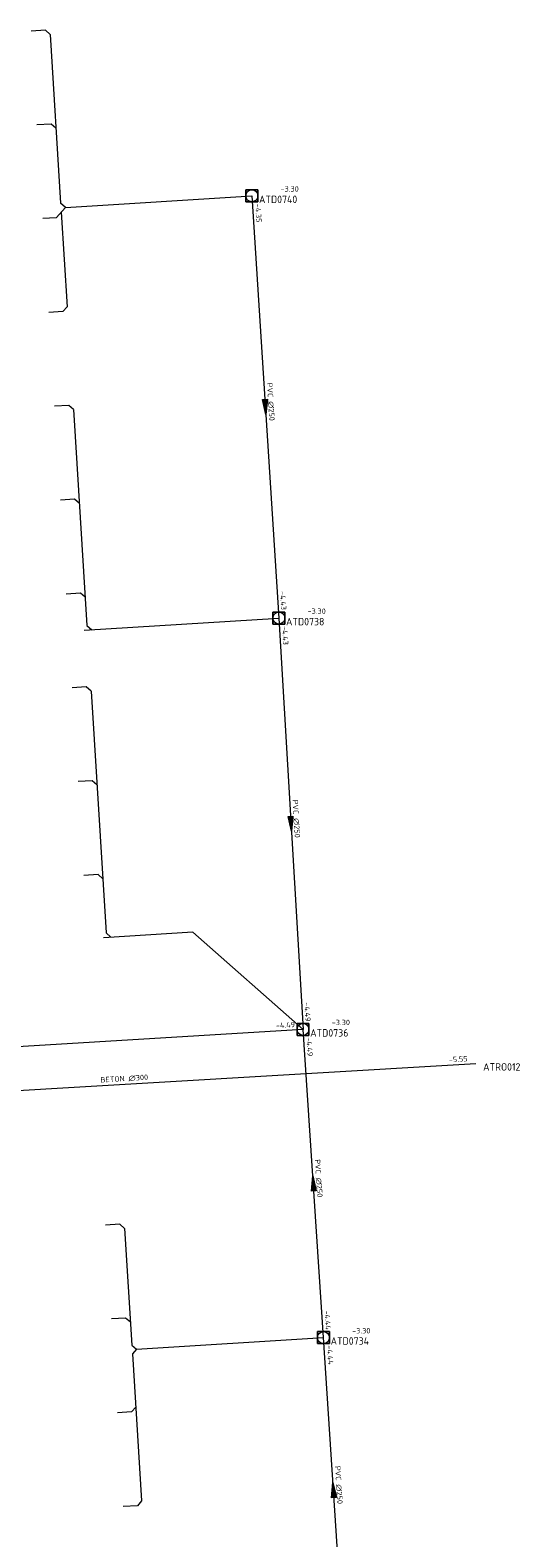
# Model space of a CAD drawing. Header units: metres. Extents: x 162232 to 162755, y 502539 to 502988.
# Tile 57 of 64: x 162639 to 162672, y 502774 to 502875. Entities that reach past the tile are written whole.
import ezdxf

# ---------------------------------------------------------------- set-up
doc = ezdxf.new("R2010")
doc.units = ezdxf.units.M
doc.header["$LTSCALE"] = 0.001
for name, color, linetype, lineweight in [('B-WE-RI-HWA_BOB-T18', 150, 'Continuous', 0), ('B-WE-RI-HWA_MATERIAAL-T18', 150, 'Continuous', 0), ('B-WE-RI-HWA_PUTNUMMER-T25', 150, 'Continuous', 0), ('B-WE-RI-HWA_TRANSPORTLEIDING_BETON_300-G', 150, 'Continuous', 13), ('B-WE-RI-VWA_BOB-T18', 20, 'Continuous', 0), ('B-WE-RI-VWA_HUISAANSLUITING_PVC_125-G', 20, 'Continuous', 13), ('B-WE-RI-VWA_HUISAANSLUITING_PVC_160-G', 20, 'Continuous', 13), ('B-WE-RI-VWA_MATERIAAL-T18', 20, 'Continuous', 0), ('B-WE-RI-VWA_PUTDEKSELHOOGTE-T18', 20, 'Continuous', 0), ('B-WE-RI-VWA_PUTNUMMER-T25', 20, 'Continuous', 0), ('B-WE-RI-VWA_RIOOLPUT_INSPECTIEPUT-S', 20, 'Continuous', 13), ('B-WE-RI-VWA_STROOMRICHTING-S', 20, 'Continuous', 13), ('B-WE-RI-VWA_TRANSPORTLEIDING_PVC_250-G', 20, 'Continuous', 13), ('Default', 7, 'Continuous', 0)]:
    doc.layers.add(name, color=color, linetype=linetype, lineweight=lineweight)
doc.styles.add('NLCS-ISO', font='NLCS-ISO.ttf')

# ---------------------------------------------------------------- blocks, each defined once
blk = doc.blocks.new('SRI-STROOMRICHTING-SO')
at = {"layer": 'Default', "linetype": 'Continuous'}
blk.add_hatch(color=256, dxfattribs=at).paths.add_polyline_path([(-0.0025, 0.00083), (-0.0025, -0.00083), (0.0025, 0)])
at = {"flags": 128}
blk.add_lwpolyline([(0.0025, 0), (-0.0025, -0.00083), (-0.0025, 0.00083), (0.0025, 0)], dxfattribs=at)
blk = doc.blocks.new('B-SRI-PUT_VWA-SO')
at = {"flags": 128}
for points in [[(-0.002, 0.002), (0.002, 0.002), (0.002, -0.002), (-0.002, -0.002), (-0.002, 0.002)], [(0.002, -0.002), (0.002, 0.002), (-0.002, 0.002), (-0.002, -0.002), (0.002, -0.002)]]:
    blk.add_lwpolyline(points, dxfattribs=at)
blk.add_circle((0, 0), 0.002)

msp = doc.modelspace()

# ---------------------------------------------------------------- linework, layer by layer
at = {"layer": 'B-WE-RI-HWA_TRANSPORTLEIDING_BETON_300-G', "flags": 128}
msp.add_lwpolyline([(162622.72, 502803.27), (162669, 502806)], dxfattribs=at)
at = {"layer": 'B-WE-RI-VWA_HUISAANSLUITING_PVC_125-G', "flags": 128}
for points in [[(162640.14, 502875.25), (162639.19, 502875.19)], [(162640.46, 502874.97), (162640.14, 502875.25)], [(162640.46, 502874.97), (162641.16, 502863.65)], [(162640.53, 502868.96), (162639.58, 502868.9)], [(162640.85, 502868.68), (162640.53, 502868.96)], [(162641.48, 502863.36), (162641.16, 502863.65)], [(162640.87, 502862.67), (162639.97, 502862.62)], [(162641.48, 502863.36), (162640.87, 502862.67)], [(162641.2, 502863.05), (162641.6, 502856.71)], [(162641.6, 502856.71), (162641.31, 502856.39)], [(162641.31, 502856.39), (162640.37, 502856.33)], [(162641.71, 502850.1), (162640.76, 502850.04)], [(162642.02, 502849.82), (162641.71, 502850.1)], [(162642.02, 502849.82), (162642.93, 502835.35)], [(162642.1, 502843.81), (162641.15, 502843.75)], [(162642.42, 502843.53), (162642.1, 502843.81)], [(162642.49, 502837.52), (162641.54, 502837.46)], [(162642.81, 502837.24), (162642.49, 502837.52)], [(162642.93, 502835.35), (162643.25, 502835.06)], [(162642.88, 502831.24), (162641.94, 502831.18)], [(162643.2, 502830.96), (162642.88, 502831.24)], [(162643.2, 502830.96), (162644.21, 502814.75)], [(162643.28, 502824.95), (162642.33, 502824.89)], [(162643.59, 502824.67), (162643.28, 502824.95)], [(162643.67, 502818.66), (162642.72, 502818.6)], [(162643.99, 502818.38), (162643.67, 502818.66)], [(162644.53, 502814.46), (162644.21, 502814.75)], [(162645.13, 502795.22), (162644.18, 502795.16)], [(162645.45, 502794.94), (162645.13, 502795.22)], [(162645.45, 502794.94), (162645.94, 502787.13)], [(162645.52, 502788.94), (162644.57, 502788.88)], [(162645.84, 502788.66), (162645.52, 502788.94)], [(162645.94, 502787.13), (162646.25, 502786.85)], [(162646.25, 502786.85), (162645.97, 502786.53)], [(162645.97, 502786.53), (162646.59, 502776.68)], [(162645.91, 502782.65), (162644.97, 502782.59)], [(162646.2, 502782.97), (162645.91, 502782.65)], [(162646.59, 502776.68), (162646.31, 502776.36)], [(162646.31, 502776.36), (162645.36, 502776.3)]]:
    msp.add_lwpolyline(points, dxfattribs=at)
at = {"layer": 'B-WE-RI-VWA_HUISAANSLUITING_PVC_160-G', "flags": 128}
for points in [[(162641.48, 502863.36), (162653.98, 502864.15)], [(162642.75, 502835.03), (162655.79, 502835.85)], [(162650.02, 502814.81), (162644.03, 502814.43)], [(162650.02, 502814.81), (162657.41, 502808.28)], [(162646.25, 502786.85), (162658.78, 502787.63)]]:
    msp.add_lwpolyline(points, dxfattribs=at)
at = {"layer": 'B-WE-RI-VWA_TRANSPORTLEIDING_PVC_250-G', "flags": 128}
for points in [[(162653.98, 502864.15), (162655.79, 502835.85)], [(162655.79, 502835.85), (162657.41, 502808.28)], [(162657.41, 502808.28), (162614.71, 502805.68)], [(162658.78, 502787.63), (162657.41, 502808.28)], [(162660.12, 502767.18), (162658.78, 502787.63)]]:
    msp.add_lwpolyline(points, dxfattribs=at)

# ---------------------------------------------------------------- block references
at = {"layer": 'B-WE-RI-VWA_RIOOLPUT_INSPECTIEPUT-S', "linetype": 'Continuous', "lineweight": 0, "xscale": 200, "yscale": 200}
for p in [(162653.98, 502864.15), (162655.79, 502835.85), (162657.41, 502808.28), (162658.78, 502787.63)]:
    msp.add_blockref('B-SRI-PUT_VWA-SO', p, dxfattribs=at)
at = {"layer": 'B-WE-RI-VWA_STROOMRICHTING-S', "linetype": 'Continuous', "lineweight": 0, "xscale": 200, "yscale": 200}
for p, rotation in [((162654.89, 502850), 273.6517079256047), ((162656.6, 502822.07), 273.3678010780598), ((162658.1, 502797.96), 93.79547559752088), ((162659.45, 502777.41), 93.75698789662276)]:
    msp.add_blockref('SRI-STROOMRICHTING-SO', p, dxfattribs=dict(at, rotation=rotation))

# ---------------------------------------------------------------- texts
at = {"layer": 'B-WE-RI-HWA_BOB-T18', "linetype": 'Continuous', "lineweight": 0, "insert": (162667.19, 502806.07), "char_height": 0.36, "attachment_point": 7, "rotation": 3.3784, "line_spacing_factor": 0.8, "style": 'NLCS-ISO'}
msp.add_mtext('{\\C256;-5.55}', dxfattribs=at)
at = {"layer": 'B-WE-RI-HWA_MATERIAAL-T18', "linetype": 'Continuous', "lineweight": 0, "insert": (162645.44, 502804.79), "char_height": 0.36, "attachment_point": 8, "rotation": 3.3784, "line_spacing_factor": 0.8, "style": 'NLCS-ISO'}
msp.add_mtext('{\\C256;BETON ∅300}', dxfattribs=at)
at = {"layer": 'B-WE-RI-HWA_PUTNUMMER-T25', "linetype": 'Continuous', "lineweight": 0, "insert": (162669.48, 502805.52), "char_height": 0.5, "attachment_point": 7, "line_spacing_factor": 0.8, "style": 'NLCS-ISO'}
msp.add_mtext('{\\C256;ATRO012}', dxfattribs=at)
at = {"layer": 'B-WE-RI-VWA_BOB-T18', "linetype": 'Continuous', "lineweight": 0, "char_height": 0.36, "attachment_point": 7, "line_spacing_factor": 0.8, "style": 'NLCS-ISO'}
for s, insert, rotation in [('{\\C256;-4.35}', (162654.2, 502863.61), 273.6517), ('{\\C256;-4.43}', (162655.86, 502837.65), 273.6517), ('{\\C256;-4.43}', (162656, 502835.31), 273.3678), ('{\\C256;-4.49}', (162657.49, 502810.09), 273.3678), ('{\\C256;-4.49}', (162655.6, 502808.36), 3.4831), ('{\\C256;-4.49}', (162657.63, 502807.75), 273.7955), ('{\\C256;-4.44}', (162658.84, 502789.44), 273.7955), ('{\\C256;-4.44}', (162659, 502787.1), 273.757)]:
    msp.add_mtext(s, dxfattribs=dict(at, insert=insert, rotation=rotation))
at = {"layer": 'B-WE-RI-VWA_MATERIAAL-T18', "linetype": 'Continuous', "lineweight": 0, "char_height": 0.36, "attachment_point": 8, "line_spacing_factor": 0.8, "style": 'NLCS-ISO'}
for insert, rotation in [((162655.05, 502850.33), 273.6517), ((162656.76, 502822.39), 273.3678), ((162658.26, 502798.29), 273.7955), ((162659.61, 502777.74), 273.757)]:
    msp.add_mtext('{\\C256;PVC ∅250}', dxfattribs=dict(at, insert=insert, rotation=rotation))
at = {"layer": 'B-WE-RI-VWA_PUTDEKSELHOOGTE-T18', "linetype": 'Continuous', "lineweight": 0, "char_height": 0.36, "attachment_point": 7, "line_spacing_factor": 0.8, "style": 'NLCS-ISO'}
for insert in [(162655.9, 502864.43), (162657.71, 502836.13), (162659.33, 502808.57), (162660.7, 502787.91)]:
    msp.add_mtext('{\\C256;-3.30}', dxfattribs=dict(at, insert=insert))
at = {"layer": 'B-WE-RI-VWA_PUTNUMMER-T25', "linetype": 'Continuous', "lineweight": 0, "char_height": 0.5, "attachment_point": 7, "line_spacing_factor": 0.8, "style": 'NLCS-ISO'}
for s, insert in [('{\\C256;ATD0740}', (162654.46, 502863.66)), ('{\\C256;ATD0738}', (162656.27, 502835.36)), ('{\\C256;ATD0736}', (162657.89, 502807.8)), ('{\\C256;ATD0734}', (162659.26, 502787.15))]:
    msp.add_mtext(s, dxfattribs=dict(at, insert=insert))

doc.saveas('drawing.dxf')
